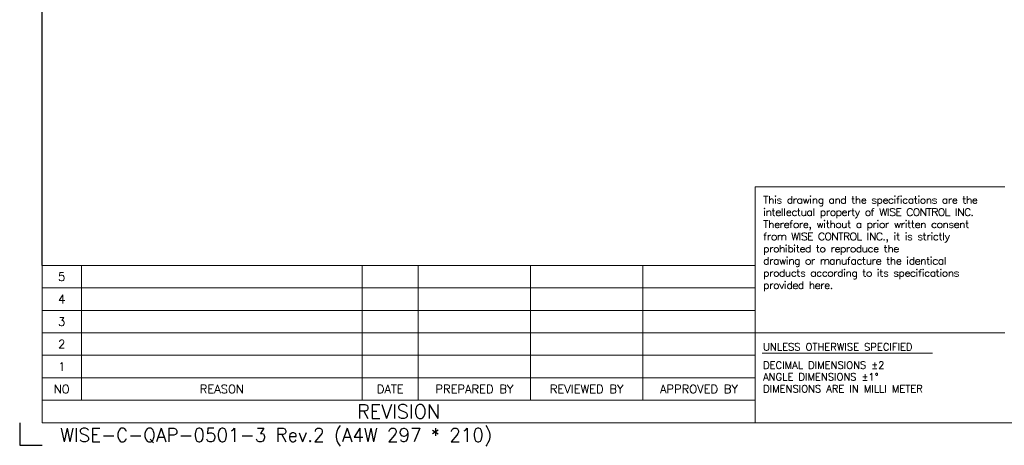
# Model space of a CAD drawing. Extents: x 439 to 843, y -3 to 249.
# Tile 1 of 3: x 439 to 658, y -3 to 92. Entities that reach past the tile are written whole.
import ezdxf
from ezdxf.enums import TextEntityAlignment as Align

# ---------------------------------------------------------------- set-up
doc = ezdxf.new("R2010")
doc.units = 0
doc.header["$LTSCALE"] = 17
doc.header["$MEASUREMENT"] = 0
doc.linetypes.add('DASHEDX2', pattern=[1.5, 1, -0.5])
doc.layers.get('0').update_dxf_attribs({"linetype": 'DASHEDX2', "lineweight": 18})
doc.layers.add('4', color=4, linetype='CONTINUOUS', lineweight=30)
doc.styles.add('ROMANS', font='ROMANS.shx', dxfattribs={"bigfont": 'whgtxt.shx'})

msp = doc.modelspace()

# ---------------------------------------------------------------- linework, layer by layer
at = {"color": 4, "linetype": 'Continuous'}
for p, q in [((602.447, 54.558), (658.096, 54.558)), ((602.447, 54.558), (602.447, 2.036)), ((443.63, 2.036), (443.63, 37.05)), ((443.63, 37.05), (602.447, 37.05)), ((790.026, 2.036), (443.63, 2.036))]:
    msp.add_line(p, q, dxfattribs=at)
at = {"color": 7, "linetype": 'Continuous'}
for p, q in [((452.384, 37.05), (452.384, 7.038)), ((514.91, 37.05), (514.91, 7.038)), ((527.416, 37.05), (527.416, 7.038)), ((552.426, 37.05), (552.426, 7.038)), ((577.437, 37.05), (577.437, 7.038)), ((443.63, 32.048), (602.447, 32.048)), ((443.63, 27.046), (602.447, 27.046)), ((443.63, 22.044), (602.447, 22.044)), ((443.63, 17.042), (602.447, 17.042)), ((443.63, 12.04), (602.447, 12.04)), ((443.63, 7.038), (602.447, 7.038))]:
    msp.add_line(p, q, dxfattribs=at)
at = {"color": 3, "linetype": 'Continuous'}
for p, q in [((602.447, 22.044), (658.096, 22.044)), ((603.996, 17.534), (641.957, 17.534))]:
    msp.add_line(p, q, dxfattribs=at)
at = {"layer": '4', "lineweight": -3}
msp.add_line((443.63, 37.05), (443.63, 244.031), dxfattribs=at)
at = {"layer": '4', "color": 1}
for p, q in [((438.628, 2.036), (438.628, -2.967)), ((438.628, -2.967), (443.63, -2.967))]:
    msp.add_line(p, q, dxfattribs=at)

# ---------------------------------------------------------------- texts
at = {"color": 3, "style": 'ROMANS'}
for s, height, p in [('5', 1.876, (448.007, 34.549)), ('4', 1.876, (448.007, 29.547)), ('3', 1.876, (448.007, 24.545)), ('2', 1.876, (448.007, 19.543)), ('1', 1.876, (448.007, 14.541)), ('NO', 1.8758, (448.007, 9.539)), ('REASON', 1.8758, (483.647, 9.539)), ('DATE', 1.8758, (521.163, 9.539)), ('PREPARED BY', 1.87579, (539.921, 9.539)), ('REVIEWED BY', 1.87579, (564.931, 9.539)), ('APPROVED BY', 1.87579, (589.942, 9.539)), ('REVISION', 3.1263, (523.039, 4.537))]:
    msp.add_text(s, height=height, dxfattribs=at).set_placement(p, align=Align.MIDDLE_CENTER)
at = {"color": 3, "linetype": 'Continuous', "style": 'ROMANS'}
for s, height, p in [('UNLESS OTHERWISE SPECIFIED', 1.62568, (604.217, 18.102)), ('DECIMAL DIMENSIONS %%P2', 1.62568, (604.217, 14.053)), ('ANGLE DIMENSIONS %%P1%%D', 1.62568, (604.217, 11.421)), ('DIMENSIONS ARE IN MILLI METER', 1.62568, (604.217, 8.789)), ('WISE-C-QAP-0501-3 Rev.2 (A4W 297 * 210)', 3.00126, (447.634, -2.176))]:
    msp.add_text(s, height=height, dxfattribs=at).set_placement(p)
at = {"color": 4, "linetype": 'ByBlock', "insert": (604.24, 52.436), "char_height": 1.625684, "attachment_point": 1, "style": 'ROMANS'}
msp.add_mtext_dynamic_manual_height_columns('{\\W1.1;\\T0.9;\\C3;This drawing and the specifications are the intellectual property of WISE CONTROL INC. Therefore, without a prior written consent from WISE CONTROL INC., it is strictly prohibited to reproduce the \\Pdrawing or manufacture the identical products according to its specifications provided here. }', width=54.01239, gutter_width=189.249, heights=[0], dxfattribs=at)

doc.saveas('drawing.dxf')
